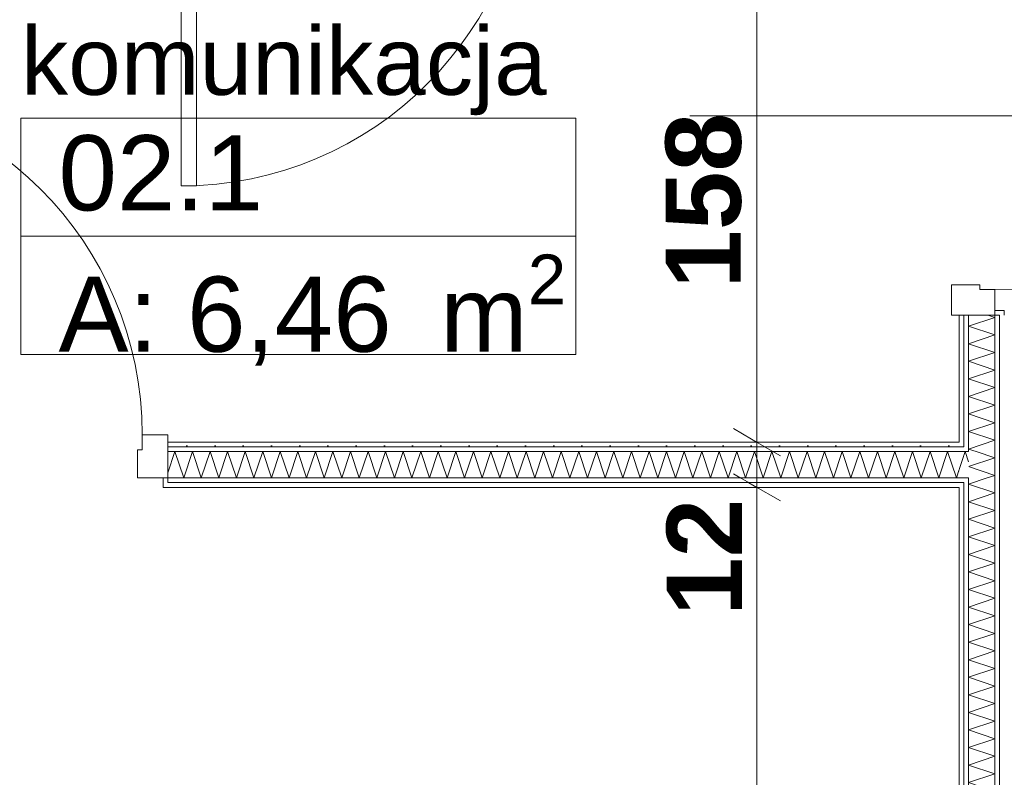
# Model space of a CAD drawing. Extents: x -7314 to 11761, y 144 to 9383.
# Tile 13 of 193: x 1073 to 1335, y 2107 to 2308. Entities that reach past the tile are written whole.
import ezdxf
from ezdxf.xclip import XClip

# ---------------------------------------------------------------- set-up
doc = ezdxf.new("R2010")
doc.units = 0
doc.header["$MEASUREMENT"] = 0
doc.header["$XCLIPFRAME"] = 0
doc.linetypes.add('Wipeout_Contour', pattern=[20000, 0, -20000])
for name, color, linetype in [('FORMA - Arch 01 - 220-A Ściany', 7, 'Continuous'), ('FORMA - Arch 02 - Strefy', 7, 'Continuous'), ('FORMA - Arch 04 - Wymiary ogólne', 7, 'Continuous')]:
    doc.layers.add(name, color=color, linetype=linetype)
doc.styles.add('STYL_AUTOMATYCZNY_2', font='arial.ttf')
doc.styles.add('STYL_AUTOMATYCZNY_9', font='arial.ttf')
pattern_1 = [(0, (4185.3, -5972.398), (0, 7.5), [0, -7.5])]

# ---------------------------------------------------------------- blocks, each defined once
blk = doc.blocks.new('*X381')
at = {"layer": 'FORMA - Arch 01 - 220-A Ściany', "color": 7, "linetype": 'Continuous', "lineweight": 5, "ltscale": 0.025}
for p, q in [((1332.54, 2229.27), (1325.54, 2226.94)), ((1330.68, 2229.89), (1332.54, 2229.27)), ((1325.54, 2226.94), (1332.54, 2224.6)), ((1332.54, 2224.6), (1325.54, 2222.27)), ((1325.54, 2222.27), (1332.54, 2219.94)), ((1332.54, 2219.94), (1325.54, 2217.6)), ((1325.54, 2217.6), (1332.54, 2215.27)), ((1332.54, 2215.27), (1325.54, 2212.94)), ((1325.54, 2212.94), (1332.54, 2210.6)), ((1332.54, 2210.6), (1325.54, 2208.27)), ((1325.54, 2208.27), (1332.54, 2205.94)), ((1332.54, 2205.94), (1325.54, 2203.6)), ((1325.54, 2203.6), (1332.54, 2201.27)), ((1332.54, 2201.27), (1325.54, 2198.94)), ((1325.54, 2198.94), (1332.54, 2196.6)), ((1332.54, 2196.6), (1325.54, 2194.27)), ((1325.54, 2194.27), (1327.56, 2193.6))]:
    blk.add_line(p, q, dxfattribs=at)
blk = doc.blocks.new('*X383')
at = {"layer": 'FORMA - Arch 01 - 220-A Ściany', "color": 7, "linetype": 'Continuous', "lineweight": 5, "ltscale": 0.025}
for p, q in [((1327.56, 2193.6), (1332.54, 2191.94)), ((1332.54, 2191.94), (1325.54, 2189.6)), ((1325.54, 2189.6), (1332.54, 2187.27)), ((1332.54, 2187.27), (1330.52, 2186.6))]:
    blk.add_line(p, q, dxfattribs=at)
blk = doc.blocks.new('*X384')
at = {"layer": 'FORMA - Arch 01 - 220-A Ściany', "color": 7, "linetype": 'Continuous', "lineweight": 5, "ltscale": 0.025}
for p, q in [((1330.52, 2186.6), (1325.54, 2184.94)), ((1325.54, 2184.94), (1332.54, 2182.6)), ((1332.54, 2182.6), (1325.54, 2180.27)), ((1325.54, 2180.27), (1332.54, 2177.94)), ((1332.54, 2177.94), (1325.54, 2175.6)), ((1325.54, 2175.6), (1332.54, 2173.27)), ((1332.54, 2173.27), (1325.54, 2170.94)), ((1325.54, 2170.94), (1332.54, 2168.6)), ((1332.54, 2168.6), (1325.54, 2166.27)), ((1325.54, 2166.27), (1332.54, 2163.94)), ((1332.54, 2163.94), (1325.54, 2161.6)), ((1325.54, 2161.6), (1332.54, 2159.27)), ((1332.54, 2159.27), (1325.54, 2156.94)), ((1325.54, 2156.94), (1332.54, 2154.6)), ((1332.54, 2154.6), (1325.54, 2152.27)), ((1325.54, 2152.27), (1332.54, 2149.94)), ((1332.54, 2149.94), (1325.54, 2147.6)), ((1325.54, 2147.6), (1332.54, 2145.27)), ((1332.54, 2145.27), (1325.54, 2142.94)), ((1325.54, 2142.94), (1332.54, 2140.6)), ((1332.54, 2140.6), (1325.54, 2138.27)), ((1325.54, 2138.27), (1332.54, 2135.94)), ((1332.54, 2135.94), (1325.54, 2133.6)), ((1325.54, 2133.6), (1332.54, 2131.27)), ((1332.54, 2131.27), (1325.54, 2128.94)), ((1325.54, 2128.94), (1332.54, 2126.6)), ((1332.54, 2126.6), (1325.54, 2124.27)), ((1325.54, 2124.27), (1332.54, 2121.94)), ((1332.54, 2121.94), (1325.54, 2119.6)), ((1325.54, 2119.6), (1332.54, 2117.27)), ((1332.54, 2117.27), (1325.54, 2114.94)), ((1325.54, 2114.94), (1332.54, 2112.6)), ((1332.54, 2112.6), (1325.54, 2110.27)), ((1325.54, 2110.27), (1332.54, 2107.94)), ((1332.54, 2107.94), (1325.54, 2105.6)), ((1325.54, 2105.6), (1332.54, 2103.27)), ((1332.54, 2103.27), (1325.54, 2100.94)), ((1325.54, 2100.94), (1332.54, 2098.6)), ((1332.54, 2098.6), (1325.54, 2096.27)), ((1325.54, 2096.27), (1332.54, 2093.94)), ((1332.54, 2093.94), (1325.54, 2091.6)), ((1325.54, 2091.6), (1332.54, 2089.27)), ((1332.54, 2089.27), (1325.54, 2086.94)), ((1325.54, 2086.94), (1332.54, 2084.6)), ((1332.54, 2084.6), (1325.54, 2082.27)), ((1325.54, 2082.27), (1332.54, 2079.94)), ((1332.54, 2079.94), (1325.54, 2077.6)), ((1325.54, 2077.6), (1332.54, 2075.27)), ((1332.54, 2075.27), (1325.54, 2072.94)), ((1325.54, 2072.94), (1332.54, 2070.6)), ((1332.54, 2070.6), (1325.54, 2068.27)), ((1325.54, 2068.27), (1332.54, 2065.94)), ((1332.54, 2065.94), (1325.54, 2063.6)), ((1325.54, 2063.6), (1332.54, 2061.27)), ((1332.54, 2061.27), (1325.54, 2058.94)), ((1325.54, 2058.94), (1332.54, 2056.6)), ((1332.54, 2056.6), (1325.54, 2054.27)), ((1325.54, 2054.27), (1332.54, 2051.94)), ((1332.54, 2051.94), (1325.54, 2049.6)), ((1325.54, 2049.6), (1332.54, 2047.27)), ((1332.54, 2047.27), (1325.54, 2044.94)), ((1325.54, 2044.94), (1332.54, 2042.6)), ((1332.54, 2042.6), (1325.54, 2040.27)), ((1325.54, 2040.27), (1332.54, 2037.94)), ((1332.54, 2037.94), (1325.54, 2035.6)), ((1325.54, 2035.6), (1332.54, 2033.27)), ((1332.54, 2033.27), (1325.54, 2030.94)), ((1325.54, 2030.94), (1332.54, 2028.6)), ((1332.54, 2028.6), (1325.54, 2026.27)), ((1325.54, 2026.27), (1332.54, 2023.94)), ((1332.54, 2023.94), (1325.54, 2021.6)), ((1325.54, 2021.6), (1332.54, 2019.27)), ((1332.54, 2019.27), (1325.54, 2016.94)), ((1325.54, 2016.94), (1332.54, 2014.6)), ((1332.54, 2014.6), (1325.54, 2012.27)), ((1325.54, 2012.27), (1332.54, 2009.94)), ((1332.54, 2009.94), (1325.54, 2007.6)), ((1325.54, 2007.6), (1332.54, 2005.27)), ((1332.54, 2005.27), (1325.54, 2002.94)), ((1325.54, 2002.94), (1332.54, 2000.6)), ((1332.54, 2000.6), (1325.54, 1998.27)), ((1325.54, 1998.27), (1332.54, 1995.94)), ((1332.54, 1995.94), (1325.54, 1993.6)), ((1325.54, 1993.6), (1332.54, 1991.27)), ((1332.54, 1991.27), (1325.54, 1988.94)), ((1325.54, 1988.94), (1332.54, 1986.6)), ((1332.54, 1986.6), (1325.54, 1984.27)), ((1325.54, 1984.27), (1332.54, 1981.94)), ((1332.54, 1981.94), (1330.93, 1981.4))]:
    blk.add_line(p, q, dxfattribs=at)
blk = doc.blocks.new('*X401')
at = {"layer": 'FORMA - Arch 01 - 220-A Ściany', "color": 7, "linetype": 'Continuous', "lineweight": 5, "ltscale": 0.025}
blk.add_line((1324.29, 2192.57), (1323.04, 2188.82), dxfattribs=at)
blk = doc.blocks.new('*X402')
at = {"layer": 'FORMA - Arch 01 - 220-A Ściany', "color": 7, "linetype": 'Continuous', "lineweight": 5, "ltscale": 0.025}
for p, q in [((1324.63, 2193.6), (1324.29, 2192.57)), ((1325.54, 2190.87), (1324.63, 2193.6))]:
    blk.add_line(p, q, dxfattribs=at)
blk = doc.blocks.new('*X405')
at = {"layer": 'FORMA - Arch 01 - 220-A Ściany', "color": 7, "linetype": 'Continuous', "lineweight": 5, "ltscale": 0.025}
for p, q in [((1114.63, 2193.6), (1112.74, 2187.92)), ((1116.97, 2186.6), (1114.63, 2193.6)), ((1119.3, 2193.6), (1116.97, 2186.6)), ((1121.63, 2186.6), (1119.3, 2193.6)), ((1123.97, 2193.6), (1121.63, 2186.6)), ((1126.3, 2186.6), (1123.97, 2193.6)), ((1128.63, 2193.6), (1126.3, 2186.6)), ((1130.97, 2186.6), (1128.63, 2193.6)), ((1133.3, 2193.6), (1130.97, 2186.6)), ((1135.63, 2186.6), (1133.3, 2193.6)), ((1137.97, 2193.6), (1135.63, 2186.6)), ((1140.3, 2186.6), (1137.97, 2193.6)), ((1142.63, 2193.6), (1140.3, 2186.6)), ((1144.97, 2186.6), (1142.63, 2193.6)), ((1147.3, 2193.6), (1144.97, 2186.6)), ((1149.63, 2186.6), (1147.3, 2193.6)), ((1151.97, 2193.6), (1149.63, 2186.6)), ((1154.3, 2186.6), (1151.97, 2193.6)), ((1156.63, 2193.6), (1154.3, 2186.6)), ((1158.97, 2186.6), (1156.63, 2193.6)), ((1161.3, 2193.6), (1158.97, 2186.6)), ((1163.63, 2186.6), (1161.3, 2193.6)), ((1165.97, 2193.6), (1163.63, 2186.6)), ((1168.3, 2186.6), (1165.97, 2193.6)), ((1170.63, 2193.6), (1168.3, 2186.6)), ((1172.97, 2186.6), (1170.63, 2193.6)), ((1175.3, 2193.6), (1172.97, 2186.6)), ((1177.63, 2186.6), (1175.3, 2193.6)), ((1179.97, 2193.6), (1177.63, 2186.6)), ((1182.3, 2186.6), (1179.97, 2193.6)), ((1184.63, 2193.6), (1182.3, 2186.6)), ((1186.97, 2186.6), (1184.63, 2193.6)), ((1189.3, 2193.6), (1186.97, 2186.6)), ((1191.63, 2186.6), (1189.3, 2193.6)), ((1193.97, 2193.6), (1191.63, 2186.6)), ((1196.3, 2186.6), (1193.97, 2193.6)), ((1198.63, 2193.6), (1196.3, 2186.6)), ((1200.97, 2186.6), (1198.63, 2193.6)), ((1203.3, 2193.6), (1200.97, 2186.6)), ((1205.63, 2186.6), (1203.3, 2193.6)), ((1207.97, 2193.6), (1205.63, 2186.6)), ((1210.3, 2186.6), (1207.97, 2193.6)), ((1212.63, 2193.6), (1210.3, 2186.6)), ((1214.97, 2186.6), (1212.63, 2193.6)), ((1217.3, 2193.6), (1214.97, 2186.6)), ((1219.63, 2186.6), (1217.3, 2193.6)), ((1221.97, 2193.6), (1219.63, 2186.6)), ((1224.3, 2186.6), (1221.97, 2193.6)), ((1226.63, 2193.6), (1224.3, 2186.6)), ((1228.97, 2186.6), (1226.63, 2193.6)), ((1231.3, 2193.6), (1228.97, 2186.6)), ((1233.63, 2186.6), (1231.3, 2193.6)), ((1235.97, 2193.6), (1233.63, 2186.6)), ((1238.3, 2186.6), (1235.97, 2193.6)), ((1240.63, 2193.6), (1238.3, 2186.6)), ((1242.97, 2186.6), (1240.63, 2193.6)), ((1245.3, 2193.6), (1242.97, 2186.6)), ((1247.63, 2186.6), (1245.3, 2193.6)), ((1249.97, 2193.6), (1247.63, 2186.6)), ((1252.3, 2186.6), (1249.97, 2193.6)), ((1254.63, 2193.6), (1252.3, 2186.6)), ((1256.97, 2186.6), (1254.63, 2193.6)), ((1259.3, 2193.6), (1256.97, 2186.6)), ((1261.63, 2186.6), (1259.3, 2193.6)), ((1263.97, 2193.6), (1261.63, 2186.6)), ((1266.3, 2186.6), (1263.97, 2193.6)), ((1268.63, 2193.6), (1266.3, 2186.6)), ((1270.97, 2186.6), (1268.63, 2193.6)), ((1273.3, 2193.6), (1270.97, 2186.6)), ((1275.63, 2186.6), (1273.3, 2193.6)), ((1277.97, 2193.6), (1275.63, 2186.6)), ((1280.3, 2186.6), (1277.97, 2193.6)), ((1282.63, 2193.6), (1280.3, 2186.6)), ((1284.97, 2186.6), (1282.63, 2193.6)), ((1287.3, 2193.6), (1284.97, 2186.6)), ((1289.63, 2186.6), (1287.3, 2193.6)), ((1291.97, 2193.6), (1289.63, 2186.6)), ((1294.3, 2186.6), (1291.97, 2193.6)), ((1296.63, 2193.6), (1294.3, 2186.6)), ((1298.97, 2186.6), (1296.63, 2193.6)), ((1301.3, 2193.6), (1298.97, 2186.6)), ((1303.63, 2186.6), (1301.3, 2193.6)), ((1305.97, 2193.6), (1303.63, 2186.6)), ((1308.3, 2186.6), (1305.97, 2193.6)), ((1310.63, 2193.6), (1308.3, 2186.6)), ((1312.97, 2186.6), (1310.63, 2193.6)), ((1315.3, 2193.6), (1312.97, 2186.6)), ((1317.63, 2186.6), (1315.3, 2193.6)), ((1319.97, 2193.6), (1317.63, 2186.6)), ((1322.3, 2186.6), (1319.97, 2193.6)), ((1323.04, 2188.82), (1322.3, 2186.6))]:
    blk.add_line(p, q, dxfattribs=at)
blk = doc.blocks.new('Rysunek_1_1', base_point=(4185.3, -5972.4))
at = {"layer": 'FORMA - Arch 01 - 220-A Ściany', "color": 7, "linetype": 'Continuous', "lineweight": 13, "ltscale": 0.025}
blk.add_arc((1332.54, 2329.09), 92.4, 270, 0, dxfattribs=at)
at = {"color": 254, "linetype": 'Wipeout_Contour', "lineweight": 0, "ltscale": 9567.808996}
blk.add_wipeout([(1335.04, 2229.89), (1333.79, 2229.89), (1333.79, 1730.55), (1335.04, 1730.55)], dxfattribs=at).dxf.layer = 'FORMA - Arch 01 - 220-A Ściany'
at = {"color": 254, "linetype": 'Wipeout_Contour', "lineweight": 0, "ltscale": 10168.303525}
blk.add_wipeout([(1323.04, 2196.1), (1323.04, 2354.15), (914.04, 2354.15), (914.04, 2196.1)], dxfattribs=at).dxf.layer = 'FORMA - Arch 02 - Strefy'
at = {"color": 254, "linetype": 'Wipeout_Contour', "lineweight": 0, "ltscale": 13925.183676}
blk.add_wipeout([(1323.04, 1983.9), (1323.04, 2184.1), (914.04, 2184.1), (914.04, 2002.01), (954.04, 2002.01), (954.04, 1983.9)], dxfattribs=at).dxf.layer = 'FORMA - Arch 02 - Strefy'
at = {"layer": 'FORMA - Arch 01 - 220-A Ściany', "linetype": 'Continuous', "lineweight": 5}
h = blk.add_hatch(dxfattribs=at)
h.set_pattern_fill('Gips_0001', style=0, pattern_type=2)
h.set_pattern_definition(pattern_1)
h.paths.add_polyline_path([(1335.04, 2229.89), (1333.79, 2229.89), (1333.79, 1730.55), (1335.04, 1730.55)])
at = {"layer": 'FORMA - Arch 01 - 220-A Ściany', "color": 7, "linetype": 'Continuous', "lineweight": 15, "ltscale": 0.025}
blk.add_line((1251.51, 2282.89), (1343.13, 2282.89), dxfattribs=at)
at = {"layer": 'FORMA - Arch 01 - 220-A Ściany', "color": 7, "linetype": 'Continuous', "lineweight": 13, "ltscale": 0.025}
for centre, start, end in [((1116.34, 2356.65), 270, 0), ((1013.54, 2198.1), 0, 90)]:
    blk.add_arc(centre, 92.4, start, end, dxfattribs=at)
at = {"layer": 'FORMA - Arch 02 - Strefy', "color": 7, "linetype": 'Continuous', "lineweight": 13, "ltscale": 0.025}
for p, q in [((1073.71, 2250.84), (1073.71, 2282.27)), ((1221.17, 2282.27), (1221.17, 2250.84)), ((1221.17, 2250.84), (1073.71, 2250.84)), ((1073.71, 2250.84), (1221.17, 2250.84)), ((1073.71, 2219.41), (1073.71, 2250.84)), ((1221.17, 2250.84), (1221.17, 2219.41)), ((1221.17, 2219.41), (1073.71, 2219.41))]:
    blk.add_line(p, q, dxfattribs=at)
at = {"layer": 'FORMA - Arch 02 - Strefy', "color": 7, "linetype": 'Continuous', "lineweight": 13, "insert": (935.14, 2404.41), "char_height": 20, "attachment_point": 1, "style": 'STYL_AUTOMATYCZNY_2'}
blk.add_mtext('\\A1;{\\pql;\\pt0,460;\\fArial|b0|i0|c238|p0;\\W1.000000;A: 8,72\\fArial|b0|i0|c238|p0;\\W1.000000;\\A1{\\H.66x;\\S^  ;}\\fArial|b0|i0|c238|p0;\\W1.000000; m\\fArial|b0|i0|c238|p0;\\W1.000000;\\A1{\\H.66x;\\S2^  ;}}', dxfattribs=at)
at = {"layer": 'FORMA - Arch 04 - Wymiary ogólne', "color": 154, "linetype": 'Continuous', "lineweight": 13, "char_height": 20, "attachment_point": 7, "rotation": 90, "style": 'STYL_AUTOMATYCZNY_9'}
for s, insert, width in [('\\A1;{\\pql;\\fArial|b1|i0|c238|p0;\\W1.000000;158}', (1265.31, 2236.99), 45.7634), ('\\A1;{\\pql;\\fArial|b1|i0|c238|p0;\\W1.000000;12}', (1265.31, 2149.97), 30.509)]:
    blk.add_mtext(s, dxfattribs=dict(at, insert=insert, width=width))
at = {"color": 254, "linetype": 'Wipeout_Contour', "lineweight": 0, "ltscale": 10314.644933}
blk.add_wipeout([(1323.04, 2196.1), (1324.29, 2196.1), (1324.29, 2229.89), (1323.04, 2229.89)], dxfattribs=at).dxf.layer = 'FORMA - Arch 01 - 220-A Ściany'
at = {"color": 254, "linetype": 'Wipeout_Contour', "lineweight": 0, "ltscale": 10217.705923}
blk.add_wipeout([(1324.29, 2184.1), (1324.29, 2185.35), (1323.04, 2185.35), (1323.04, 2184.1)], dxfattribs=at).dxf.layer = 'FORMA - Arch 01 - 220-A Ściany'
at = {"layer": 'FORMA - Arch 01 - 220-A Ściany', "linetype": 'Continuous', "lineweight": 5}
h = blk.add_hatch(dxfattribs=at)
h.set_pattern_fill('Gips_0001', style=0, pattern_type=2)
h.set_pattern_definition(pattern_1)
h.paths.add_polyline_path([(1323.04, 2196.1), (1324.29, 2196.1), (1324.29, 2229.89), (1323.04, 2229.89)])
h = blk.add_hatch(dxfattribs=at)
h.set_pattern_fill('Gips_0001', style=0, pattern_type=2)
h.set_pattern_definition(pattern_1)
h.paths.add_polyline_path([(1324.29, 2184.1), (1324.29, 2185.35), (1323.04, 2185.35), (1323.04, 2184.1)])
at = {"color": 254, "linetype": 'Wipeout_Contour', "lineweight": 0, "ltscale": 10267.830127}
blk.add_wipeout([(1116.34, 2264.25), (1120.34, 2264.25), (1120.34, 2356.65), (1116.34, 2356.65)], dxfattribs=at).dxf.layer = 'FORMA - Arch 01 - 220-A Ściany'
at = {"color": 254, "linetype": 'Wipeout_Contour', "lineweight": 0, "ltscale": 9566.98057}
blk.add_wipeout([(1332.54, 2229.89), (1332.54, 1731.8), (1333.79, 1731.8), (1333.79, 2229.89)], dxfattribs=at).dxf.layer = 'FORMA - Arch 01 - 220-A Ściany'
at = {"layer": 'FORMA - Arch 01 - 220-A Ściany', "linetype": 'Continuous', "lineweight": 5}
h = blk.add_hatch(dxfattribs=at)
h.set_pattern_fill('Gips_0001', style=0, pattern_type=2)
h.set_pattern_definition(pattern_1)
h.paths.add_polyline_path([(1332.54, 2229.89), (1332.54, 1731.8), (1333.79, 1731.8), (1333.79, 2229.89)])
at = {"layer": 'FORMA - Arch 01 - 220-A Ściany', "color": 7, "linetype": 'Continuous', "lineweight": 13, "ltscale": 0.025}
for p, q in [((1116.34, 2264.25), (1116.34, 2356.65)), ((1120.34, 2356.65), (1120.34, 2264.25)), ((1120.34, 2264.25), (1116.34, 2264.25))]:
    blk.add_line(p, q, dxfattribs=at)
at = {"layer": 'FORMA - Arch 02 - Strefy', "color": 7, "linetype": 'Continuous', "lineweight": 13, "ltscale": 0.025}
blk.add_line((1073.71, 2282.27), (1221.17, 2282.27), dxfattribs=at)
at = {"layer": 'FORMA - Arch 02 - Strefy', "color": 7, "linetype": 'Continuous', "lineweight": 13, "attachment_point": 1, "style": 'STYL_AUTOMATYCZNY_2'}
for s, insert, char_height in [('\\A1;{\\pql;\\pt0,460;\\fArial|b0|i0|c238|p0;\\W1.000000;komunikacja\\fArial|b0|i0|c238|p0;\\W1.000000;\\A1{\\H.66x;\\S^  ;}\\fArial|b0|i0|c238|p0;\\W1.000000;\\fArial|b0|i0|c238|p0;\\W1.000000;\\A1{\\H.66x;\\S^  ;}}', (1073.71, 2306.44), 18), ('\\A1;{\\pql;\\pt0,460;\\fArial|b0|i0|c238|p0;\\W1.000000;02.1\\fArial|b0|i0|c238|p0;\\W1.000000;\\A1{\\H.66x;\\S^  ;}\\fArial|b0|i0|c238|p0;\\W1.000000;\\fArial|b0|i0|c238|p0;\\W1.000000;\\A1{\\H.66x;\\S^  ;}}', (1083.71, 2277.7), 20)]:
    blk.add_mtext(s, dxfattribs=dict(at, insert=insert, char_height=char_height))
at = {"color": 254, "linetype": 'Wipeout_Contour', "lineweight": 0, "ltscale": 10254.506679}
blk.add_wipeout([(1324.29, 2194.85), (1324.29, 2196.1), (1323.04, 2196.1), (1323.04, 2194.85)], dxfattribs=at).dxf.layer = 'FORMA - Arch 01 - 220-A Ściany'
at = {"color": 254, "linetype": 'Wipeout_Contour', "lineweight": 0, "ltscale": 9877.626868}
blk.add_wipeout([(1324.29, 1983.9), (1324.29, 2184.1), (1323.04, 2184.1), (1323.04, 1983.9)], dxfattribs=at).dxf.layer = 'FORMA - Arch 01 - 220-A Ściany'
at = {"layer": 'FORMA - Arch 01 - 220-A Ściany', "linetype": 'Continuous', "lineweight": 5}
h = blk.add_hatch(dxfattribs=at)
h.set_pattern_fill('Gips_0001', style=0, pattern_type=2)
h.set_pattern_definition(pattern_1)
h.paths.add_polyline_path([(1324.29, 2194.85), (1324.29, 2196.1), (1323.04, 2196.1), (1323.04, 2194.85)])
h = blk.add_hatch(dxfattribs=at)
h.set_pattern_fill('Gips_0001', style=0, pattern_type=2)
h.set_pattern_definition(pattern_1)
h.paths.add_polyline_path([(1324.29, 1983.9), (1324.29, 2184.1), (1323.04, 2184.1), (1323.04, 1983.9)])
at = {"color": 254, "linetype": 'Wipeout_Contour', "lineweight": 0, "ltscale": 10315.07182}
blk.add_wipeout([(1324.29, 2229.89), (1324.29, 2194.85), (1325.54, 2194.85), (1325.54, 2229.89)], dxfattribs=at).dxf.layer = 'FORMA - Arch 01 - 220-A Ściany'
at = {"color": 254, "linetype": 'Wipeout_Contour', "lineweight": 0, "ltscale": 10224.57333}
blk.add_wipeout([(1325.54, 2185.35), (1325.54, 2186.6), (1324.29, 2186.6), (1324.29, 2185.35)], dxfattribs=at).dxf.layer = 'FORMA - Arch 01 - 220-A Ściany'
at = {"layer": 'FORMA - Arch 01 - 220-A Ściany', "linetype": 'Continuous', "lineweight": 5}
h = blk.add_hatch(dxfattribs=at)
h.set_pattern_fill('Gips_0001', style=0, pattern_type=2)
h.set_pattern_definition(pattern_1)
h.paths.add_polyline_path([(1324.29, 2229.89), (1324.29, 2194.85), (1325.54, 2194.85), (1325.54, 2229.89)])
h = blk.add_hatch(dxfattribs=at)
h.set_pattern_fill('Gips_0001', style=0, pattern_type=2)
h.set_pattern_definition(pattern_1)
h.paths.add_polyline_path([(1325.54, 2185.35), (1325.54, 2186.6), (1324.29, 2186.6), (1324.29, 2185.35)])
at = {"color": 254, "linetype": 'Wipeout_Contour', "lineweight": 0, "ltscale": 10252.808641}
blk.add_wipeout([(1325.54, 2193.6), (1325.54, 2194.85), (1324.29, 2194.85), (1324.29, 2193.6)], dxfattribs=at).dxf.layer = 'FORMA - Arch 01 - 220-A Ściany'
at = {"color": 254, "linetype": 'Wipeout_Contour', "lineweight": 0, "ltscale": 9880.369391}
blk.add_wipeout([(1325.54, 1982.65), (1325.54, 2185.35), (1324.29, 2185.35), (1324.29, 1982.65)], dxfattribs=at).dxf.layer = 'FORMA - Arch 01 - 220-A Ściany'
at = {"layer": 'FORMA - Arch 01 - 220-A Ściany', "linetype": 'Continuous', "lineweight": 5}
h = blk.add_hatch(dxfattribs=at)
h.set_pattern_fill('Gips_0001', style=0, pattern_type=2)
h.set_pattern_definition(pattern_1)
h.paths.add_polyline_path([(1325.54, 2193.6), (1325.54, 2194.85), (1324.29, 2194.85), (1324.29, 2193.6)])
h = blk.add_hatch(dxfattribs=at)
h.set_pattern_fill('Gips_0001', style=0, pattern_type=2)
h.set_pattern_definition(pattern_1)
h.paths.add_polyline_path([(1325.54, 1982.65), (1325.54, 2185.35), (1324.29, 2185.35), (1324.29, 1982.65)])
at = {"layer": 'FORMA - Arch 01 - 220-A Ściany', "color": 7, "linetype": 'Continuous', "lineweight": 15, "ltscale": 0.025, "flags": 128}
for points in [[(1323.04, 2229.89), (1323.04, 2196.1)], [(1323.04, 2184.1), (1323.04, 1983.9)]]:
    blk.add_lwpolyline(points, dxfattribs=at)
at = {"color": 254, "linetype": 'Wipeout_Contour', "lineweight": 0, "ltscale": 10321.426368}
blk.add_wipeout([(1325.54, 2193.6), (1332.54, 2193.6), (1332.54, 2229.89), (1325.54, 2229.89)], dxfattribs=at).dxf.layer = 'FORMA - Arch 01 - 220-A Ściany'
at = {"layer": 'FORMA - Arch 01 - 220-A Ściany', "color": 7, "linetype": 'Continuous', "lineweight": 15, "ltscale": 0.025}
for p, q in [((1324.29, 2229.89), (1323.04, 2229.89)), ((1325.54, 2229.89), (1324.29, 2229.89))]:
    blk.add_line(p, q, dxfattribs=at)
at = {"color": 7, "linetype": 'Continuous', "lineweight": 13, "ltscale": 0.025}
blk.add_blockref('*X381', (0, 0), dxfattribs=at)
at = {"color": 254, "linetype": 'Wipeout_Contour', "lineweight": 0, "ltscale": 12993.447676}
blk.add_wipeout([(1335.04, 2229.89), (1335.04, 2231.14), (1332.54, 2231.14), (1332.54, 2229.89), (1333.79, 2229.89)], dxfattribs=at).dxf.layer = 'FORMA - Arch 01 - 220-A Ściany'
at = {"color": 254, "linetype": 'Wipeout_Contour', "lineweight": 0, "ltscale": 10247.245005}
blk.add_wipeout([(1332.54, 2186.6), (1332.54, 2193.6), (1325.54, 2193.6), (1325.54, 2186.6)], dxfattribs=at).dxf.layer = 'FORMA - Arch 01 - 220-A Ściany'
at = {"layer": 'FORMA - Arch 01 - 220-A Ściany', "linetype": 'Continuous', "lineweight": 5}
h = blk.add_hatch(dxfattribs=at)
h.set_pattern_fill('Gips_0001', style=0, pattern_type=2)
h.set_pattern_definition(pattern_1)
h.paths.add_polyline_path([(1335.04, 2229.89), (1335.04, 2231.14), (1332.54, 2231.14), (1332.54, 2229.89), (1333.79, 2229.89)])
at = {"layer": 'FORMA - Arch 01 - 220-A Ściany', "color": 7, "linetype": 'Continuous', "lineweight": 13, "ltscale": 0.025}
for p, q in [((1324.29, 2229.89), (1324.29, 2194.85)), ((1325.54, 2229.89), (1325.54, 2193.6)), ((1332.54, 2193.6), (1332.54, 2229.89)), ((1333.79, 2229.89), (1332.54, 2229.89)), ((1324.29, 2194.85), (1323.04, 2194.85)), ((1325.54, 2193.6), (1324.29, 2193.6))]:
    blk.add_line(p, q, dxfattribs=at)
at = {"layer": 'FORMA - Arch 01 - 220-A Ściany', "color": 7, "linetype": 'Continuous', "lineweight": 15, "ltscale": 0.025}
for p, q in [((1332.54, 2229.89), (1325.54, 2229.89)), ((1332.54, 2231.14), (1335.04, 2231.14)), ((1332.54, 2229.89), (1332.54, 2231.14)), ((1335.04, 2229.89), (1335.04, 2231.14)), ((1335.04, 2229.89), (1335.04, 2231.14))]:
    blk.add_line(p, q, dxfattribs=at)
at = {"color": 7, "linetype": 'Continuous', "lineweight": 13, "ltscale": 0.025}
blk.add_blockref('*X383', (0, 0), dxfattribs=at)
at = {"color": 254, "linetype": 'Wipeout_Contour', "lineweight": 0, "ltscale": 10250.225041}
blk.add_wipeout([(1324.29, 2193.6), (1324.29, 2194.85), (1323.04, 2194.85), (1323.04, 2193.6)], dxfattribs=at).dxf.layer = 'FORMA - Arch 01 - 220-A Ściany'
at = {"color": 254, "linetype": 'Wipeout_Contour', "lineweight": 0, "ltscale": 9889.30514}
blk.add_wipeout([(1332.54, 1981.4), (1332.54, 2186.6), (1325.54, 2186.6), (1325.54, 1981.4)], dxfattribs=at).dxf.layer = 'FORMA - Arch 01 - 220-A Ściany'
at = {"layer": 'FORMA - Arch 01 - 220-A Ściany', "linetype": 'Continuous', "lineweight": 5}
h = blk.add_hatch(dxfattribs=at)
h.set_pattern_fill('Gips_0001', style=0, pattern_type=2)
h.set_pattern_definition(pattern_1)
h.paths.add_polyline_path([(1324.29, 2193.6), (1324.29, 2194.85), (1323.04, 2194.85), (1323.04, 2193.6)])
at = {"layer": 'FORMA - Arch 01 - 220-A Ściany', "color": 7, "linetype": 'Continuous', "lineweight": 13, "ltscale": 0.025}
for p, q in [((1333.79, 1731.8), (1333.79, 2229.89)), ((1332.54, 2186.6), (1332.54, 2193.6)), ((1323.04, 2185.35), (1324.29, 2185.35)), ((1324.29, 2186.6), (1325.54, 2186.6)), ((1324.29, 2185.35), (1324.29, 1982.65)), ((1325.54, 2186.6), (1325.54, 1981.4)), ((1332.54, 1981.4), (1332.54, 2186.6))]:
    blk.add_line(p, q, dxfattribs=at)
at = {"color": 7, "linetype": 'Continuous', "lineweight": 13, "ltscale": 0.025}
blk.add_blockref('*X384', (0, 0), dxfattribs=at)
at = {"color": 254, "linetype": 'Wipeout_Contour', "lineweight": 0, "ltscale": 15596.257005}
blk.add_wipeout([(1321.04, 2237.89), (1321.04, 2229.89), (1332.54, 2229.89), (1332.54, 2236.69), (1328.54, 2236.69), (1328.54, 2237.89)], dxfattribs=at).dxf.layer = 'FORMA - Arch 01 - 220-A Ściany'
at = {"color": 254, "linetype": 'Wipeout_Contour', "lineweight": 0, "ltscale": 10236.101745}
blk.add_wipeout([(1324.29, 2186.6), (1324.29, 2193.6), (1323.04, 2193.6), (1323.04, 2186.6)], dxfattribs=at).dxf.layer = 'FORMA - Arch 01 - 220-A Ściany'
at = {"layer": 'FORMA - Arch 01 - 220-A Ściany', "color": 7, "linetype": 'Continuous', "lineweight": 15, "ltscale": 0.025}
for p, q in [((1321.04, 2237.89), (1328.54, 2237.89)), ((1321.04, 2229.89), (1321.04, 2237.89)), ((1328.54, 2237.89), (1328.54, 2236.69)), ((1328.54, 2236.69), (1332.54, 2236.69)), ((1332.54, 2236.69), (1332.54, 2229.89)), ((1332.54, 2229.89), (1321.04, 2229.89)), ((1324.29, 2229.89), (1323.04, 2229.89)), ((1324.29, 2229.89), (1323.04, 2229.89)), ((1325.54, 2229.89), (1324.29, 2229.89)), ((1325.54, 2229.89), (1324.29, 2229.89)), ((1332.54, 2229.89), (1325.54, 2229.89)), ((1332.54, 2229.89), (1325.54, 2229.89)), ((1332.54, 2231.14), (1335.04, 2231.14))]:
    blk.add_line(p, q, dxfattribs=at)
at = {"color": 7, "linetype": 'Continuous', "lineweight": 13, "ltscale": 0.025}
blk.add_blockref('*X401', (0, 0), dxfattribs=at)
at = {"color": 254, "linetype": 'Wipeout_Contour', "lineweight": 0, "ltscale": 10221.982594}
blk.add_wipeout([(1324.29, 2185.35), (1324.29, 2186.6), (1323.04, 2186.6), (1323.04, 2185.35)], dxfattribs=at).dxf.layer = 'FORMA - Arch 01 - 220-A Ściany'
at = {"layer": 'FORMA - Arch 01 - 220-A Ściany', "linetype": 'Continuous', "lineweight": 5}
h = blk.add_hatch(dxfattribs=at)
h.set_pattern_fill('Gips_0001', style=0, pattern_type=2)
h.set_pattern_definition(pattern_1)
h.paths.add_polyline_path([(1324.29, 2185.35), (1324.29, 2186.6), (1323.04, 2186.6), (1323.04, 2185.35)])
at = {"color": 254, "linetype": 'Wipeout_Contour', "lineweight": 0, "ltscale": 10238.688911}
blk.add_wipeout([(1325.54, 2186.6), (1325.54, 2193.6), (1324.29, 2193.6), (1324.29, 2186.6)], dxfattribs=at).dxf.layer = 'FORMA - Arch 01 - 220-A Ściany'
at = {"color": 7, "linetype": 'Continuous', "lineweight": 13, "ltscale": 0.025}
blk.add_blockref('*X402', (0, 0), dxfattribs=at)
at = {"color": 254, "linetype": 'Wipeout_Contour', "lineweight": 0, "ltscale": 10011.718402}
blk.add_wipeout([(1112.74, 2185.35), (1112.74, 2184.1), (1323.04, 2184.1), (1323.04, 2185.35)], dxfattribs=at).dxf.layer = 'FORMA - Arch 01 - 220-A Ściany'
at = {"layer": 'FORMA - Arch 01 - 220-A Ściany', "linetype": 'Continuous', "lineweight": 5}
h = blk.add_hatch(dxfattribs=at)
h.set_pattern_fill('Gips_0001', style=0, pattern_type=2)
h.set_pattern_definition(pattern_1)
h.paths.add_polyline_path([(1112.74, 2185.35), (1112.74, 2184.1), (1323.04, 2184.1), (1323.04, 2185.35)])
at = {"color": 254, "linetype": 'Wipeout_Contour', "lineweight": 0, "ltscale": 10049.289163}
blk.add_wipeout([(1112.74, 2196.1), (1112.74, 2194.85), (1323.04, 2194.85), (1323.04, 2196.1)], dxfattribs=at).dxf.layer = 'FORMA - Arch 01 - 220-A Ściany'
at = {"layer": 'FORMA - Arch 01 - 220-A Ściany', "linetype": 'Continuous', "lineweight": 5}
h = blk.add_hatch(dxfattribs=at)
h.set_pattern_fill('Gips_0001', style=0, pattern_type=2)
h.set_pattern_definition(pattern_1)
h.paths.add_polyline_path([(1112.74, 2196.1), (1112.74, 2194.85), (1323.04, 2194.85), (1323.04, 2196.1)])
at = {"color": 254, "linetype": 'Wipeout_Contour', "lineweight": 0, "ltscale": 10016.084863}
blk.add_wipeout([(1112.74, 2186.6), (1112.74, 2185.35), (1323.04, 2185.35), (1323.04, 2186.6)], dxfattribs=at).dxf.layer = 'FORMA - Arch 01 - 220-A Ściany'
at = {"layer": 'FORMA - Arch 01 - 220-A Ściany', "linetype": 'Continuous', "lineweight": 5}
h = blk.add_hatch(dxfattribs=at)
h.set_pattern_fill('Gips_0001', style=0, pattern_type=2)
h.set_pattern_definition(pattern_1)
h.paths.add_polyline_path([(1112.74, 2186.6), (1112.74, 2185.35), (1323.04, 2185.35), (1323.04, 2186.6)])
at = {"layer": 'FORMA - Arch 04 - Wymiary ogólne', "color": 154, "linetype": 'Continuous', "lineweight": 13, "ltscale": 0.025}
for p, q in [((1278.68, 2184.1), (1259.93, 2184.1)), ((1269.31, 1983.9), (1269.31, 2184.1))]:
    blk.add_line(p, q, dxfattribs=at)
at = {"color": 254, "linetype": 'Wipeout_Contour', "lineweight": 0, "ltscale": 10044.918243}
blk.add_wipeout([(1112.74, 2193.6), (1323.04, 2193.6), (1323.04, 2194.85), (1112.74, 2194.85)], dxfattribs=at).dxf.layer = 'FORMA - Arch 01 - 220-A Ściany'
at = {"layer": 'FORMA - Arch 01 - 220-A Ściany', "linetype": 'Continuous', "lineweight": 5}
h = blk.add_hatch(dxfattribs=at)
h.set_pattern_fill('Gips_0001', style=0, pattern_type=2)
h.set_pattern_definition(pattern_1)
h.paths.add_polyline_path([(1112.74, 2193.6), (1323.04, 2193.6), (1323.04, 2194.85), (1112.74, 2194.85)])
at = {"layer": 'FORMA - Arch 01 - 220-A Ściany', "color": 7, "linetype": 'Continuous', "lineweight": 15, "ltscale": 0.025, "flags": 128}
blk.add_lwpolyline([(1323.04, 2196.1), (1112.74, 2196.1)], dxfattribs=at)
at = {"layer": 'FORMA - Arch 04 - Wymiary ogólne', "color": 154, "linetype": 'Continuous', "lineweight": 13, "ltscale": 0.025}
for p, q in [((1269.31, 2196.1), (1269.31, 2354.15)), ((1278.68, 2196.1), (1259.93, 2196.1))]:
    blk.add_line(p, q, dxfattribs=at)
at = {"color": 254, "linetype": 'Wipeout_Contour', "lineweight": 0, "ltscale": 10030.499613}
blk.add_wipeout([(1112.74, 2186.6), (1323.04, 2186.6), (1323.04, 2193.6), (1112.74, 2193.6)], dxfattribs=at).dxf.layer = 'FORMA - Arch 01 - 220-A Ściany'
at = {"layer": 'FORMA - Arch 01 - 220-A Ściany', "color": 7, "linetype": 'Continuous', "lineweight": 15, "ltscale": 0.025}
for p, q in [((1112.74, 2194.85), (1112.74, 2196.1)), ((1112.74, 2193.6), (1112.74, 2194.85))]:
    blk.add_line(p, q, dxfattribs=at)
at = {"layer": 'FORMA - Arch 01 - 220-A Ściany', "color": 7, "linetype": 'Continuous', "lineweight": 13, "ltscale": 0.025}
for p, q in [((1323.04, 2194.85), (1112.74, 2194.85)), ((1323.04, 2193.6), (1112.74, 2193.6)), ((1324.29, 2194.85), (1323.04, 2194.85)), ((1324.29, 2193.6), (1323.04, 2193.6)), ((1325.54, 2193.6), (1324.29, 2193.6)), ((1323.04, 2186.6), (1324.29, 2186.6)), ((1323.04, 2185.35), (1324.29, 2185.35)), ((1324.29, 2186.6), (1325.54, 2186.6))]:
    blk.add_line(p, q, dxfattribs=at)
at = {"layer": 'FORMA - Arch 04 - Wymiary ogólne', "color": 154, "linetype": 'Continuous', "lineweight": 13, "ltscale": 0.025}
for p, q in [((1263.06, 2199.7), (1275.56, 2192.49)), ((1269.31, 2184.1), (1269.31, 2196.1)), ((1263.06, 2187.7), (1275.56, 2180.49))]:
    blk.add_line(p, q, dxfattribs=at)
at = {"color": 7, "linetype": 'Continuous', "lineweight": 13, "ltscale": 0.025}
blk.add_blockref('*X405', (0, 0), dxfattribs=at)
at = {"color": 254, "linetype": 'Wipeout_Contour', "lineweight": 0, "ltscale": 12260.295729}
blk.add_wipeout([(1112.74, 2184.1), (1112.74, 2185.35), (1112.74, 2186.6), (1111.49, 2186.6), (1111.49, 2184.1)], dxfattribs=at).dxf.layer = 'FORMA - Arch 01 - 220-A Ściany'
at = {"layer": 'FORMA - Arch 01 - 220-A Ściany', "linetype": 'Continuous', "lineweight": 5}
h = blk.add_hatch(dxfattribs=at)
h.set_pattern_fill('Gips_0001', style=0, pattern_type=2)
h.set_pattern_definition(pattern_1)
h.paths.add_polyline_path([(1112.74, 2184.1), (1112.74, 2185.35), (1112.74, 2186.6), (1111.49, 2186.6), (1111.49, 2184.1)])
at = {"layer": 'FORMA - Arch 01 - 220-A Ściany', "color": 7, "linetype": 'Continuous', "lineweight": 15, "ltscale": 0.025}
for p, q in [((1112.74, 2186.6), (1112.74, 2193.6)), ((1111.49, 2186.6), (1111.49, 2184.1)), ((1112.74, 2186.6), (1111.49, 2186.6)), ((1112.74, 2184.1), (1111.49, 2184.1)), ((1112.74, 2184.1), (1111.49, 2184.1))]:
    blk.add_line(p, q, dxfattribs=at)
at = {"layer": 'FORMA - Arch 01 - 220-A Ściany', "color": 7, "linetype": 'Continuous', "lineweight": 13, "ltscale": 0.025}
for p, q in [((1112.74, 2186.6), (1323.04, 2186.6)), ((1112.74, 2185.35), (1112.74, 2186.6)), ((1112.74, 2185.35), (1323.04, 2185.35))]:
    blk.add_line(p, q, dxfattribs=at)
at = {"layer": 'FORMA - Arch 01 - 220-A Ściany', "color": 7, "linetype": 'Continuous', "lineweight": 15, "ltscale": 0.025, "flags": 128}
blk.add_lwpolyline([(1112.74, 2184.1), (1323.04, 2184.1)], dxfattribs=at)
at = {"color": 254, "linetype": 'Wipeout_Contour', "lineweight": 0, "ltscale": 14741.78026}
blk.add_wipeout([(1104.74, 2186.6), (1112.74, 2186.6), (1112.74, 2198.1), (1105.94, 2198.1), (1105.94, 2194.1), (1104.74, 2194.1)], dxfattribs=at).dxf.layer = 'FORMA - Arch 01 - 220-A Ściany'
at = {"layer": 'FORMA - Arch 01 - 220-A Ściany', "color": 7, "linetype": 'Continuous', "lineweight": 15, "ltscale": 0.025}
for p, q in [((1105.94, 2194.1), (1105.94, 2198.1)), ((1105.94, 2198.1), (1112.74, 2198.1)), ((1112.74, 2198.1), (1112.74, 2186.6)), ((1112.74, 2194.85), (1112.74, 2196.1)), ((1112.74, 2194.85), (1112.74, 2196.1)), ((1104.74, 2186.6), (1104.74, 2194.1)), ((1104.74, 2194.1), (1105.94, 2194.1)), ((1112.74, 2193.6), (1112.74, 2194.85)), ((1112.74, 2193.6), (1112.74, 2194.85)), ((1112.74, 2186.6), (1112.74, 2193.6)), ((1112.74, 2186.6), (1112.74, 2193.6)), ((1112.74, 2186.6), (1104.74, 2186.6)), ((1111.49, 2186.6), (1111.49, 2184.1))]:
    blk.add_line(p, q, dxfattribs=at)
at = {"layer": 'FORMA - Arch 02 - Strefy', "color": 7, "linetype": 'Continuous', "lineweight": 13, "insert": (1083.71, 2245.98), "char_height": 20, "attachment_point": 1, "style": 'STYL_AUTOMATYCZNY_2'}
blk.add_mtext('\\A1;{\\pql;\\pt0,460;\\fArial|b0|i0|c238|p0;\\W1.000000;A: 6,46\\fArial|b0|i0|c238|p0;\\W1.000000;\\A1{\\H.66x;\\S^  ;}\\fArial|b0|i0|c238|p0;\\W1.000000; m\\fArial|b0|i0|c238|p0;\\W1.000000;\\A1{\\H.66x;\\S2^  ;}}', dxfattribs=at)

msp = doc.modelspace()

# ---------------------------------------------------------------- block references
at = {"lineweight": 20}
ref = msp.add_blockref('Rysunek_1_1', (4185.29965, -5972.39804), dxfattribs=at)
XClip(ref).set_block_clipping_path([(254.0251470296, 246.5573808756), (9689.7973583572, 9358.9497337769)])

doc.saveas('drawing.dxf')
